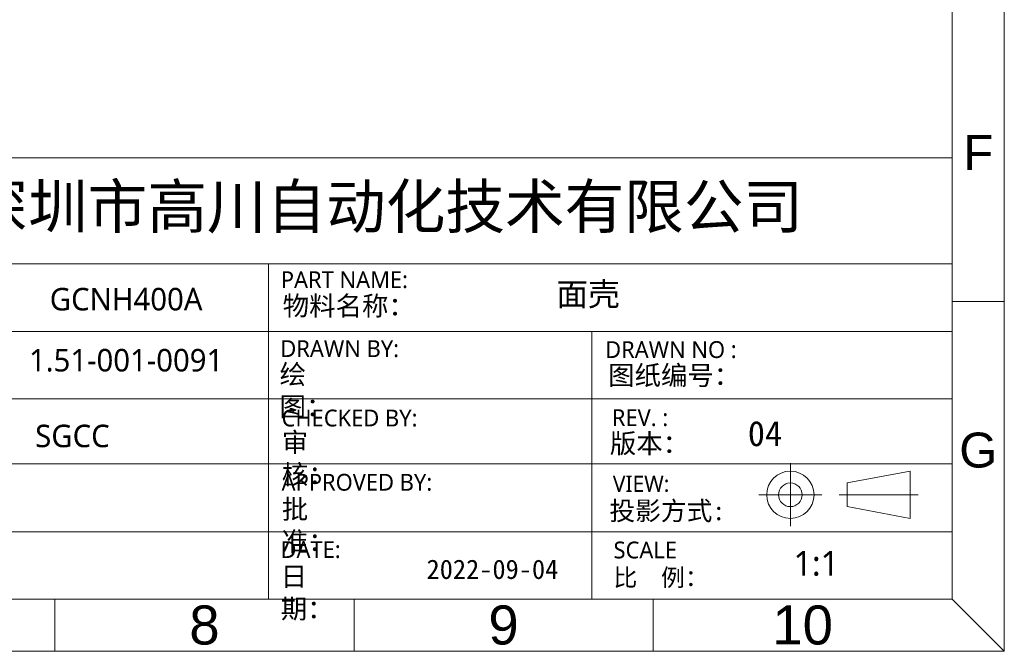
# Model space of a CAD drawing. Header units: inches. Extents: x 5771 to 6779, y 390 to 1103.
# Tile 4 of 17: x 6459 to 6779, y 390 to 596. Entities that reach past the tile are written whole.
import ezdxf
from ezdxf.enums import TextEntityAlignment as Align

# ---------------------------------------------------------------- set-up
doc = ezdxf.new("R2010")
doc.units = ezdxf.units.IN
doc.header["$LTSCALE"] = 1.21
doc.header["$MEASUREMENT"] = 0
doc.layers.get('0').update_dxf_attribs({"linetype": 'CONTINUOUS'})
doc.styles.add('微软雅黑', font='txt')

msp = doc.modelspace()

# ---------------------------------------------------------------- linework, layer by layer
at = {"lineweight": 5}
for p, q in [((6762.38245, 504.34672), (6762.38245, 407.31949)), ((6762.38245, 407.31949), (6330.4377, 407.31949))]:
    msp.add_line(p, q, dxfattribs=at)
for points in [[(5771.11542, 390.33972), (6779.36221, 390.33972), (6779.36221, 1103.48989), (5771.11542, 1103.48989)], [(6748.71809, 449.0424), (6748.71809, 433.63241), (6728.17144, 437.48491), (6728.17144, 445.18991)]]:
    msp.add_lwpolyline(points, close=True, dxfattribs=at)
for points in [[(6779.36221, 390.33972), (6762.38245, 407.31949), (6762.38245, 1086.51012), (6779.36221, 1103.48989)], [(6377.73384, 407.31949), (6377.73384, 551.14594), (6762.38245, 551.14594)], [(6377.73384, 516.55555), (6762.38245, 516.55555)], [(6539.67687, 407.31949), (6539.67687, 516.55555)], [(6762.38245, 504.34672), (6779.36221, 504.34672)], [(6762.38245, 494.57089), (6377.73384, 494.57089)], [(6645.03336, 407.31949), (6645.03336, 494.57089)], [(6762.38245, 472.59288), (6377.73384, 472.59288)], [(6377.73384, 451.44567), (6762.38245, 451.44567)], [(6709.67041, 431.06408), (6709.67041, 451.61073)], [(6699.39708, 441.33741), (6719.94373, 441.33741)], [(6751.28642, 441.33741), (6725.6031, 441.33741)], [(6377.73384, 429.26143), (6762.38245, 429.26143)], [(6762.38245, 407.31949), (5788.09519, 407.31949), (5771.11542, 390.33972)], [(6470.09627, 407.31949), (6470.09627, 390.33972)], [(6567.525, 407.31949), (6567.525, 390.33972)], [(6664.95372, 407.31949), (6664.95372, 390.33972)]]:
    msp.add_lwpolyline(points, dxfattribs=at)
for radius in [7.70499, 3.8525]:
    msp.add_circle((6709.67041, 441.33741), radius, dxfattribs=at)

# ---------------------------------------------------------------- texts
at = {"lineweight": 5, "style": '微软雅黑'}
for s, p in [('PART NAME:', (6543.68279, 508.69457)), ('SCALE', (6652.06724, 420.62179))]:
    msp.add_text(s, height=5.472865, dxfattribs=at).set_placement(p)
for s, height, p in [('DRAWN BY:', 5.472865, (6543.53278, 488.96964)), ('DRAWN NO :', 5.472865, (6649.32902, 488.65403)), ('CHECKED BY:', 5.4728648, (6543.93297, 466.35511)), ('REV. :', 5.472865, (6651.51444, 466.48093)), ('APPROVED BY:', 5.4728648, (6543.93297, 445.42097)), ('VIEW:', 5.25395, (6651.83352, 444.92422)), ('DATE:', 5.472865, (6543.59379, 423.47903))]:
    msp.add_text(s, height=height, dxfattribs=at).set_placement(p, align=Align.MIDDLE_LEFT)
for s, insert, char_height, width, attachment_point in [('{\\fArial|b0|i0|c0|p34;F}', (6770.87233, 552.86034), 11.3768671, 16.9797659, 5), ('深圳市高川自动化技术有限公司', (6577.86559, 534.43449), 14.2351813, 290.1436811, 5), ('面壳', (6633.45091, 510.5098), 7.570666, 62.875207, 1), ('{\\fSimSun|b0|i0|c134|p54;物料名称：}', (6544.31329, 506.05614), 6.3088881, 42.5662504, 1), ('{\\fSimSun|b0|i0|c134|p54;绘   图：}', (6543.2869, 483.74148), 6.3088881, 35.2314291, 1), ('{\\fSimSun|b0|i0|c134|p54;图纸编号：}', (6650.30937, 483.42587), 6.3088881, 42.9446549, 1), ('{\\fSimSun|b0|i0|c134|p54;04}', (6695.82803, 465.39777), 8.2015545, 55.8280514, 1), ('{\\fSimSun|b0|i0|c134|p54;审   核：}', (6544.00788, 461.63396), 6.3088881, 36.0601636, 1), ('{\\fSimSun|b0|i0|c134|p54;版本：}', (6650.87689, 461.24163), 6.3088881, 42.9446549, 1), ('{\\fArial|b0|i0|c0|p34;G}', (6770.87233, 455.8331), 11.3768671, 16.9797659, 5), ('{\\fSimSun|b0|i0|c134|p54;批   准：}', (6544.00788, 439.82883), 6.3088881, 36.0624542, 1), ('{\\fNSimSun|b0|i0|c134|p49;投影方式:}', (6650.71531, 439.19838), 6.1471217, 41.9464043, 1), ('{\\fSimSun|b0|i0|c134|p54;2022-09-04}', (6591.15826, 420.23106), 6.3088881, 42.9446549, 1), ('1:1', (6710.70338, 423.05326), 8.058604, 22.9021016, 1), ('{\\fSimSun|b0|i0|c134|p54;日   期：}', (6543.6687, 417.88689), 6.3088881, 36.0624542, 1), ('{\\fNSimSun|b0|i0|c134|p49;比  例：}', (6652.04965, 417.24119), 5.6917794, 30.2549503, 1), ('{\\fArial|b0|i0|c0|p34;8}', (6518.81063, 398.8296), 12.719682, 97.4287258, 5), ('{\\fArial|b0|i0|c0|p34;9}', (6616.23936, 398.8296), 12.719682, 97.4287258, 5), ('{\\fArial|b0|i0|c0|p34;10}', (6713.66809, 398.8296), 12.719682, 97.4287258, 5)]:
    msp.add_mtext(s, dxfattribs=dict(at, insert=insert, char_height=char_height, width=width, attachment_point=attachment_point))
at = {"color": 1, "lineweight": 5, "ltscale": 0.5, "width": 103.778913, "attachment_point": 5, "style": '微软雅黑'}
for s, insert, char_height in [('GCNH400A', (6493.29309, 505.03623), 7.326004), ('1.51-001-0091', (6493.29309, 485.12381), 7.3260036), ('SGCC', (6475.80169, 460.46431), 7.326004)]:
    msp.add_mtext(s, dxfattribs=dict(at, insert=insert, char_height=char_height))

doc.saveas('drawing.dxf')
